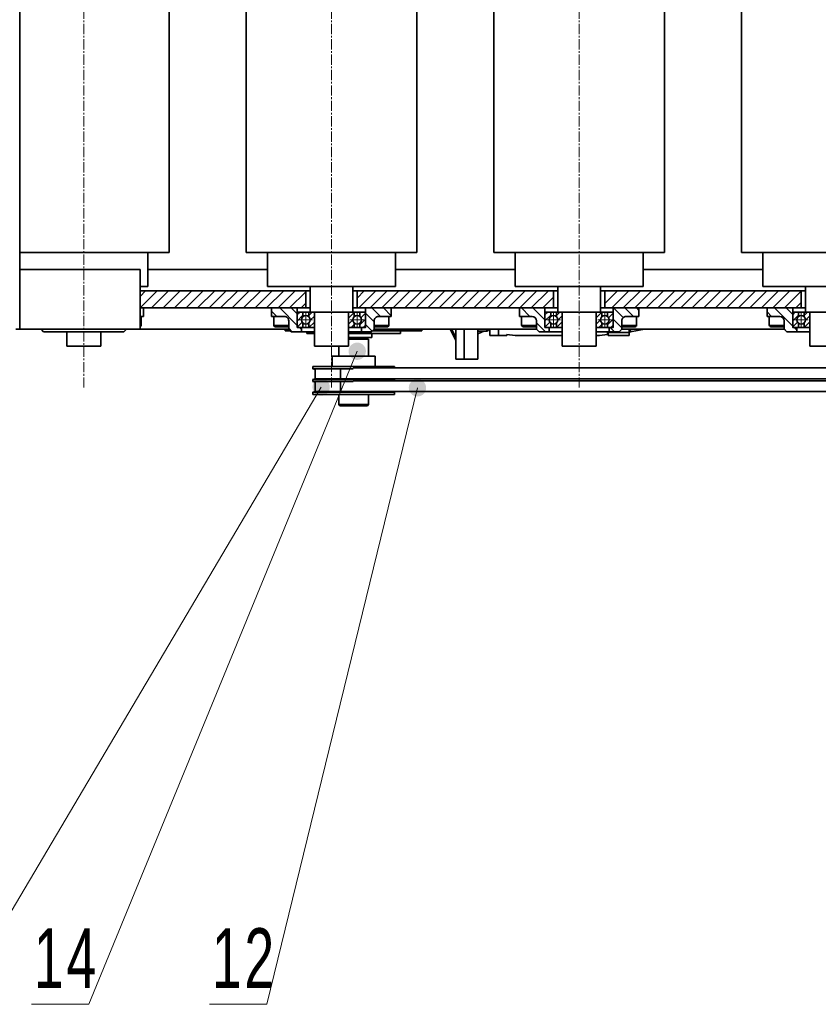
# Model space of a CAD drawing. Header units: millimetres. Extents: x 2945 to 26725, y -1089 to 16127.
# Tile 33 of 150: x 9900 to 10835, y 4376 to 5529. Entities that reach past the tile are written whole.
import ezdxf

# ---------------------------------------------------------------- set-up
doc = ezdxf.new("R2010")
doc.units = ezdxf.units.MM
doc.linetypes.add('点画线', pattern=[18, 12, -2, 2, -2])
for name, color, linetype, lineweight in [('中心线层', 1, '点画线', 18), ('几何体', 7, 'Continuous', 35), ('剖面线', 4, 'Continuous', 18), ('剖面线层', 4, 'Continuous', 18), ('注释', 2, 'Continuous', 18)]:
    doc.layers.add(name, color=color, linetype=linetype, lineweight=lineweight)
doc.styles.add('SLDTEXTSTYLE1', font='txt', dxfattribs={"width": 0.667})
pattern_1 = [(45, (0, 0), (-6.735192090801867, 6.735192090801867), [])]
pattern_2 = [(135, (0, 0), (-6.735192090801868, -6.735192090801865), [])]
pattern_3 = [(45, (0, 0), (-3.535533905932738, 3.535533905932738), [])]

# ---------------------------------------------------------------- blocks, each defined once
blk = doc.blocks.new('SW_NOTE_0_37')
at = {"layer": '注释', "color": 0}
for p, q in [((-67.07855251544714, 1.665334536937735e-12), (0, 1.665334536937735e-12)), ((0, 1.665334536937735e-12), (-67.07855251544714, 1.665334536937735e-12)), ((-67.07855251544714, 1.665334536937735e-12), (0, 1.665334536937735e-12)), ((0, 1.665334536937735e-12), (-67.07855251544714, 1.665334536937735e-12)), ((-67.07855251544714, 1.665334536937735e-12), (0, 1.665334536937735e-12)), ((0, 1.665334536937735e-12), (-67.07855251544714, 1.665334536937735e-12))]:
    blk.add_line(p, q, dxfattribs=at)
at = {"layer": '注释', "color": 0, "insert": (-64.2614985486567, 89.08734190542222), "char_height": 70, "width": 113.6288088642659, "attachment_point": 1, "style": 'SLDTEXTSTYLE1'}
blk.add_mtext('\\T1.1;14', dxfattribs=at)
blk = doc.blocks.new('SW_NOTE_0_39')
at = {"layer": '注释', "color": 0}
for p, q in [((-67.07855251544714, 1.665334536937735e-12), (0, 1.665334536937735e-12)), ((0, 1.665334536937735e-12), (-67.07855251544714, 1.665334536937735e-12)), ((-67.07855251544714, 1.665334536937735e-12), (0, 1.665334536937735e-12)), ((0, 1.665334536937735e-12), (-67.07855251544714, 1.665334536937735e-12)), ((-67.07855251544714, 1.665334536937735e-12), (0, 1.665334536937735e-12)), ((0, 1.665334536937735e-12), (-67.07855251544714, 1.665334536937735e-12))]:
    blk.add_line(p, q, dxfattribs=at)
at = {"layer": '注释', "color": 0, "insert": (-64.26149854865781, 89.08734190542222), "char_height": 70, "width": 110.9455351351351, "attachment_point": 1, "style": 'SLDTEXTSTYLE1'}
blk.add_mtext('\\T1.1;12', dxfattribs=at)
blk = doc.blocks.new('*X124')
at = {"layer": '注释', "linetype": 'Continuous'}
h = blk.add_hatch(color=0, dxfattribs=at)
edge = h.paths.add_edge_path(flags=0)
edge.add_arc((314.2546229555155, 764.7162569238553), 10.16000000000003, 0, 360)
at = {"layer": '注释', "color": 0, "linetype": 'Continuous'}
blk.add_line((314.2546229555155, 764.7162569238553), (0, -1.818989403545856e-12), dxfattribs=at)
blk = doc.blocks.new('*X125')
at = {"layer": '注释', "linetype": 'Continuous'}
h = blk.add_hatch(color=0, dxfattribs=at)
edge = h.paths.add_edge_path(flags=0)
edge.add_arc((427.3035938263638, 722.825616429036), 10.16000000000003, 0, 360)
at = {"layer": '注释', "color": 0, "linetype": 'Continuous'}
blk.add_line((427.3035938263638, 722.825616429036), (0, 0), dxfattribs=at)
blk = doc.blocks.new('*X126')
at = {"layer": '注释', "linetype": 'Continuous'}
h = blk.add_hatch(color=0, dxfattribs=at)
edge = h.paths.add_edge_path(flags=0)
edge.add_arc((176.4718374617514, 721.9029849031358), 10.16, 0, 360)
at = {"layer": '注释', "color": 0, "linetype": 'Continuous'}
blk.add_line((176.4718374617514, 721.9029849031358), (0, 0), dxfattribs=at)

msp = doc.modelspace()

# ---------------------------------------------------------------- hatches: boundary and pattern name
at = {"layer": '剖面线'}
h = msp.add_hatch(dxfattribs=at)
h.set_pattern_fill('ANSI31', color=256, style=0, pattern_type=0)
h.set_pattern_definition(pattern_1)
h.paths.add_polyline_path([(10041.25844869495, 5191.851522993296), (10235.254401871, 5191.851522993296), (10235.254401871, 5211.851522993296), (10041.25844869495, 5211.851522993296)], flags=0)
h = msp.add_hatch(dxfattribs=at)
h.set_pattern_fill('ANSI31', color=256, style=0, pattern_type=0)
h.set_pattern_definition(pattern_1)
h.paths.add_polyline_path([(10295.254401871, 5191.851522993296), (10525.254401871, 5191.851522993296), (10525.254401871, 5211.851522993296), (10295.254401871, 5211.851522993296)], flags=0)
h = msp.add_hatch(dxfattribs=at)
h.set_pattern_fill('ANSI31', color=256, style=0, pattern_type=0)
h.set_pattern_definition(pattern_1)
h.paths.add_polyline_path([(10585.254401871, 5191.851522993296), (10815.254401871, 5191.851522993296), (10815.254401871, 5211.851522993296), (10585.254401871, 5211.851522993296)], flags=0)
h = msp.add_hatch(dxfattribs=at)
h.set_pattern_fill('ANSI31', color=256, style=0, pattern_type=0)
h.set_pattern_definition(pattern_2)
edge = h.paths.add_edge_path(flags=0)
edge.add_line((10195.25440187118, 5181.851522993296), (10195.25440187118, 5191.851522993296))
edge.add_line((10195.25440187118, 5191.851522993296), (10225.25440187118, 5191.851522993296))
edge.add_line((10225.25440187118, 5191.851522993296), (10225.25440187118, 5168.851522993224))
edge.add_line((10225.25440187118, 5168.851522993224), (10230.25440187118, 5168.851522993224))
edge.add_line((10230.25440187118, 5168.851522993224), (10230.25440187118, 5163.851522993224))
edge.add_line((10230.25440187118, 5163.851522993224), (10218.25440187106, 5163.851522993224))
edge.add_line((10218.25440187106, 5163.851522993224), (10215.25440187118, 5166.851522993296))
edge.add_line((10215.25440187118, 5166.851522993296), (10215.25440187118, 5176.851522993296))
edge.add_arc((10210.25440187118, 5176.851522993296), 5, 0, 90)
edge.add_line((10210.25440187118, 5181.851522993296), (10195.25440187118, 5181.851522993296))
h = msp.add_hatch(dxfattribs=at)
h.set_pattern_fill('ANSI31', color=256, style=0, pattern_type=0)
h.set_pattern_definition(pattern_2)
edge = h.paths.add_edge_path(flags=0)
edge.add_line((10335.25440187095, 5181.851522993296), (10335.25440187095, 5191.851522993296))
edge.add_line((10335.25440187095, 5191.851522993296), (10305.25440187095, 5191.851522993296))
edge.add_line((10305.25440187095, 5191.851522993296), (10305.25440187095, 5168.851522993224))
edge.add_line((10305.25440187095, 5168.851522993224), (10300.25440187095, 5168.851522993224))
edge.add_line((10300.25440187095, 5168.851522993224), (10300.25440187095, 5163.851522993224))
edge.add_line((10300.25440187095, 5163.851522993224), (10312.25440187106, 5163.851522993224))
edge.add_line((10312.25440187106, 5163.851522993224), (10315.25440187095, 5166.851522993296))
edge.add_line((10315.25440187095, 5166.851522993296), (10315.25440187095, 5176.851522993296))
edge.add_arc((10320.25440187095, 5176.851522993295), 5.000000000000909, 90, 179.9999999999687)
edge.add_line((10320.25440187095, 5181.851522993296), (10335.25440187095, 5181.851522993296))
h = msp.add_hatch(dxfattribs=at)
h.set_pattern_fill('ANSI31', color=256, style=0, pattern_type=0)
h.set_pattern_definition(pattern_2)
edge = h.paths.add_edge_path(flags=0)
edge.add_line((10485.25440187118, 5181.851522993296), (10485.25440187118, 5191.851522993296))
edge.add_line((10485.25440187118, 5191.851522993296), (10515.25440187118, 5191.851522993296))
edge.add_line((10515.25440187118, 5191.851522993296), (10515.25440187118, 5168.851522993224))
edge.add_line((10515.25440187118, 5168.851522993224), (10520.25440187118, 5168.851522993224))
edge.add_line((10520.25440187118, 5168.851522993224), (10520.25440187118, 5163.851522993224))
edge.add_line((10520.25440187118, 5163.851522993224), (10508.25440187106, 5163.851522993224))
edge.add_line((10508.25440187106, 5163.851522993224), (10505.25440187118, 5166.851522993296))
edge.add_line((10505.25440187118, 5166.851522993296), (10505.25440187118, 5176.851522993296))
edge.add_arc((10500.25440187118, 5176.851522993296), 5, 0, 90)
edge.add_line((10500.25440187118, 5181.851522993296), (10485.25440187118, 5181.851522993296))
h = msp.add_hatch(dxfattribs=at)
h.set_pattern_fill('ANSI31', color=256, style=0, pattern_type=0)
h.set_pattern_definition(pattern_2)
edge = h.paths.add_edge_path(flags=0)
edge.add_line((10625.25440187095, 5181.851522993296), (10625.25440187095, 5191.851522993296))
edge.add_line((10625.25440187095, 5191.851522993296), (10595.25440187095, 5191.851522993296))
edge.add_line((10595.25440187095, 5191.851522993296), (10595.25440187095, 5168.851522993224))
edge.add_line((10595.25440187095, 5168.851522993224), (10590.25440187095, 5168.851522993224))
edge.add_line((10590.25440187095, 5168.851522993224), (10590.25440187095, 5163.851522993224))
edge.add_line((10590.25440187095, 5163.851522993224), (10602.25440187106, 5163.851522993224))
edge.add_line((10602.25440187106, 5163.851522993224), (10605.25440187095, 5166.851522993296))
edge.add_line((10605.25440187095, 5166.851522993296), (10605.25440187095, 5176.851522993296))
edge.add_arc((10610.25440187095, 5176.851522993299), 4.999999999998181, 90.00000000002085, 180.0000000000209)
edge.add_line((10610.25440187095, 5181.851522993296), (10625.25440187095, 5181.851522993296))
h = msp.add_hatch(dxfattribs=at)
h.set_pattern_fill('ANSI31', color=256, style=0, pattern_type=0)
h.set_pattern_definition(pattern_2)
edge = h.paths.add_edge_path(flags=0)
edge.add_line((10775.25440187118, 5181.851522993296), (10775.25440187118, 5191.851522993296))
edge.add_line((10775.25440187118, 5191.851522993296), (10805.25440187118, 5191.851522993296))
edge.add_line((10805.25440187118, 5191.851522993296), (10805.25440187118, 5168.851522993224))
edge.add_line((10805.25440187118, 5168.851522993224), (10810.25440187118, 5168.851522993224))
edge.add_line((10810.25440187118, 5168.851522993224), (10810.25440187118, 5163.851522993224))
edge.add_line((10810.25440187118, 5163.851522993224), (10798.25440187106, 5163.851522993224))
edge.add_line((10798.25440187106, 5163.851522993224), (10795.25440187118, 5166.851522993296))
edge.add_line((10795.25440187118, 5166.851522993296), (10795.25440187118, 5176.851522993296))
edge.add_arc((10790.25440187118, 5176.851522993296), 5, 0, 90)
edge.add_line((10790.25440187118, 5181.851522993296), (10775.25440187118, 5181.851522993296))
at = {"layer": '剖面线层'}
h = msp.add_hatch(dxfattribs=at)
h.set_pattern_fill('无图案', color=256, style=0, pattern_type=0)
h.set_pattern_definition(pattern_3)
edge = h.paths.add_edge_path(flags=0)
edge.add_line((10225.25451020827, 5169.951520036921), (10225.25451020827, 5185.751519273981))
edge.add_line((10225.25451020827, 5185.751519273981), (10225.25451020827, 5186.851522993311))
edge.add_line((10225.25451020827, 5186.851522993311), (10226.35409669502, 5186.851522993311))
edge.add_arc((10226.3532235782, 5185.752809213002), 1.098714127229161, 89.95446867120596, 180.0672677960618)
edge.add_line((10225.2545102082, 5185.751519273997), (10225.25451020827, 5186.851522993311))
edge.add_line((10225.25451020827, 5186.851522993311), (10226.35409669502, 5186.851522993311))
edge.add_line((10226.35409669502, 5186.851522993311), (10231.92069367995, 5186.851522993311))
edge.add_line((10231.92069367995, 5186.851522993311), (10231.92069367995, 5181.565080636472))
edge.add_arc((10235.25412229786, 5177.851489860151), 4.990240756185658, 131.912085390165, 180.0000000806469)
edge.add_arc((10235.25412230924, 5177.851489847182), 4.990240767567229, 179.9999999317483, 228.0879151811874)
edge.add_line((10231.92069372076, 5174.137899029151), (10231.92069367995, 5168.851516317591))
edge.add_line((10231.92069367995, 5168.851516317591), (10230.25462464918, 5168.851516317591))
edge.add_line((10230.25462464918, 5168.851516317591), (10226.35409669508, 5168.851516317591))
edge.add_arc((10226.35312211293, 5169.950128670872), 1.098612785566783, 179.9274362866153, 270.0508272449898)
h = msp.add_hatch(dxfattribs=at)
h.set_pattern_fill('无图案', color=256, style=0, pattern_type=0)
h.set_pattern_definition(pattern_3)
edge = h.paths.add_edge_path(flags=0)
edge.add_line((10245.25373445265, 5169.951520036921), (10245.25373445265, 5185.751519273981))
edge.add_line((10245.25373445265, 5185.751519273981), (10245.25373445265, 5186.851522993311))
edge.add_line((10245.25373445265, 5186.851522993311), (10244.15414796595, 5186.851522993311))
edge.add_arc((10244.15502108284, 5185.752809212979), 1.098714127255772, 359.9327322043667, 450.0455313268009)
edge.add_line((10245.25373445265, 5185.751519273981), (10245.25373445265, 5186.851522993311))
edge.add_line((10245.25373445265, 5186.851522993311), (10244.15414796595, 5186.851522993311))
edge.add_line((10244.15414796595, 5186.851522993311), (10238.58755098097, 5186.851522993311))
edge.add_line((10238.58755098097, 5186.851522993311), (10238.58755098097, 5181.565080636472))
edge.add_arc((10235.25412236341, 5177.851489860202), 4.990240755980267, 359.9999999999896, 408.0879146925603)
edge.add_arc((10235.25412237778, 5177.851489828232), 4.990240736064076, 311.9120849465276, 360.0000000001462)
edge.add_line((10238.58755098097, 5174.137899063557), (10238.58755098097, 5168.851516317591))
edge.add_line((10238.58755098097, 5168.851516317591), (10240.25362001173, 5168.851516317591))
edge.add_line((10240.25362001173, 5168.851516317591), (10244.15414796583, 5168.851516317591))
edge.add_arc((10244.15512254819, 5169.950128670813), 1.098612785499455, 269.949172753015, 360.0725637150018)
h = msp.add_hatch(dxfattribs=at)
h.set_pattern_fill('无图案', color=256, style=0, pattern_type=0)
h.set_pattern_definition(pattern_3)
edge = h.paths.add_edge_path(flags=0)
edge.add_line((10285.25467561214, 5169.951520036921), (10285.25467561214, 5185.751519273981))
edge.add_line((10285.25467561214, 5185.751519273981), (10285.25467561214, 5186.851522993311))
edge.add_line((10285.25467561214, 5186.851522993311), (10286.3542620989, 5186.851522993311))
edge.add_arc((10286.35338898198, 5185.752809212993), 1.098714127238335, 89.95446866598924, 180.067267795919)
edge.add_line((10285.25467561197, 5185.75151927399), (10285.25467561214, 5186.851522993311))
edge.add_line((10285.25467561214, 5186.851522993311), (10286.3542620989, 5186.851522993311))
edge.add_line((10286.3542620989, 5186.851522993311), (10291.92085908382, 5186.851522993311))
edge.add_line((10291.92085908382, 5186.851522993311), (10291.92085908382, 5181.565080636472))
edge.add_arc((10295.25428770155, 5177.851489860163), 4.990240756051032, 131.9120853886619, 179.9999999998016)
edge.add_arc((10295.25428771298, 5177.851489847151), 4.990240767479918, 179.9999998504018, 228.0879154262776)
edge.add_line((10291.92085914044, 5174.137899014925), (10291.92085908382, 5168.851516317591))
edge.add_line((10291.92085908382, 5168.851516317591), (10290.25479005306, 5168.851516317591))
edge.add_line((10290.25479005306, 5168.851516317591), (10286.35426209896, 5168.851516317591))
edge.add_arc((10286.35328751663, 5169.950128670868), 1.098612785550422, 179.9274362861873, 270.0508272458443)
h = msp.add_hatch(dxfattribs=at)
h.set_pattern_fill('无图案', color=256, style=0, pattern_type=0)
h.set_pattern_definition(pattern_3)
edge = h.paths.add_edge_path(flags=0)
edge.add_line((10305.25389985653, 5169.951520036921), (10305.25389985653, 5185.751519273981))
edge.add_line((10305.25389985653, 5185.751519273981), (10305.25389985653, 5186.851522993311))
edge.add_line((10305.25389985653, 5186.851522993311), (10304.15431336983, 5186.851522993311))
edge.add_arc((10304.15518648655, 5185.752809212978), 1.098714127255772, 359.9327322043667, 450.0455313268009)
edge.add_line((10305.25389985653, 5185.751519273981), (10305.25389985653, 5186.851522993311))
edge.add_line((10305.25389985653, 5186.851522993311), (10304.15431336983, 5186.851522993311))
edge.add_line((10304.15431336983, 5186.851522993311), (10298.58771638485, 5186.851522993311))
edge.add_line((10298.58771638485, 5186.851522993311), (10298.58771638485, 5181.565080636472))
edge.add_arc((10295.25428776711, 5177.851489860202), 4.990240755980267, 359.9999999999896, 408.0879146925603)
edge.add_arc((10295.25428778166, 5177.851489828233), 4.990240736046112, 311.9120849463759, 360.0000000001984)
edge.add_line((10298.58771638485, 5174.137899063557), (10298.58771638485, 5168.851516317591))
edge.add_line((10298.58771638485, 5168.851516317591), (10300.25378541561, 5168.851516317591))
edge.add_line((10300.25378541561, 5168.851516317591), (10304.15431336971, 5168.851516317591))
edge.add_arc((10304.15528795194, 5169.950128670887), 1.098612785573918, 269.9491727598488, 360.0725637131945)
h = msp.add_hatch(dxfattribs=at)
h.set_pattern_fill('无图案', color=256, style=0, pattern_type=0)
h.set_pattern_definition(pattern_3)
edge = h.paths.add_edge_path(flags=0)
edge.add_line((10515.25451020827, 5169.951520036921), (10515.25451020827, 5185.751519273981))
edge.add_line((10515.25451020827, 5185.751519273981), (10515.25451020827, 5186.851522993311))
edge.add_line((10515.25451020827, 5186.851522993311), (10516.35409669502, 5186.851522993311))
edge.add_arc((10516.3532235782, 5185.752809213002), 1.098714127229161, 89.95446867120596, 180.0672677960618)
edge.add_line((10515.2545102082, 5185.751519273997), (10515.25451020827, 5186.851522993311))
edge.add_line((10515.25451020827, 5186.851522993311), (10516.35409669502, 5186.851522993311))
edge.add_line((10516.35409669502, 5186.851522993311), (10521.92069367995, 5186.851522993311))
edge.add_line((10521.92069367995, 5186.851522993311), (10521.92069367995, 5181.565080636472))
edge.add_arc((10525.25412229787, 5177.85148986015), 4.990240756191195, 131.9120853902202, 180.0000000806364)
edge.add_arc((10525.25412230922, 5177.851489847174), 4.990240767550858, 179.9999999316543, 228.087915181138)
edge.add_line((10521.92069372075, 5174.137899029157), (10521.92069367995, 5168.851516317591))
edge.add_line((10521.92069367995, 5168.851516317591), (10520.25462464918, 5168.851516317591))
edge.add_line((10520.25462464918, 5168.851516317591), (10516.35409669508, 5168.851516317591))
edge.add_arc((10516.35312211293, 5169.950128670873), 1.098612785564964, 179.9274362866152, 270.0508272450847)
h = msp.add_hatch(dxfattribs=at)
h.set_pattern_fill('无图案', color=256, style=0, pattern_type=0)
h.set_pattern_definition(pattern_3)
edge = h.paths.add_edge_path(flags=0)
edge.add_line((10535.25373445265, 5169.951520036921), (10535.25373445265, 5185.751519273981))
edge.add_line((10535.25373445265, 5185.751519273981), (10535.25373445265, 5186.851522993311))
edge.add_line((10535.25373445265, 5186.851522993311), (10534.15414796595, 5186.851522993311))
edge.add_arc((10534.15502108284, 5185.752809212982), 1.098714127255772, 359.9327322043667, 450.0455313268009)
edge.add_line((10535.25373445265, 5185.751519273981), (10535.25373445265, 5186.851522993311))
edge.add_line((10535.25373445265, 5186.851522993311), (10534.15414796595, 5186.851522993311))
edge.add_line((10534.15414796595, 5186.851522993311), (10528.58755098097, 5186.851522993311))
edge.add_line((10528.58755098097, 5186.851522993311), (10528.58755098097, 5181.565080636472))
edge.add_arc((10525.25412236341, 5177.851489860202), 4.990240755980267, 359.9999999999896, 408.0879146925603)
edge.add_arc((10525.25412237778, 5177.85148982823), 4.990240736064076, 311.9120849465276, 360.0000000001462)
edge.add_line((10528.58755098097, 5174.137899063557), (10528.58755098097, 5168.851516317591))
edge.add_line((10528.58755098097, 5168.851516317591), (10530.25362001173, 5168.851516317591))
edge.add_line((10530.25362001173, 5168.851516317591), (10534.15414796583, 5168.851516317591))
edge.add_arc((10534.15512254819, 5169.950128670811), 1.098612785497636, 269.9491727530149, 360.0725637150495)
h = msp.add_hatch(dxfattribs=at)
h.set_pattern_fill('无图案', color=256, style=0, pattern_type=0)
h.set_pattern_definition(pattern_3)
edge = h.paths.add_edge_path(flags=0)
edge.add_line((10575.25467561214, 5169.951520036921), (10575.25467561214, 5185.751519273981))
edge.add_line((10575.25467561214, 5185.751519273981), (10575.25467561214, 5186.851522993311))
edge.add_line((10575.25467561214, 5186.851522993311), (10576.3542620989, 5186.851522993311))
edge.add_arc((10576.35338898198, 5185.752809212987), 1.0987141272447, 89.95446866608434, 180.0672677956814)
edge.add_line((10575.25467561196, 5185.751519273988), (10575.25467561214, 5186.851522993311))
edge.add_line((10575.25467561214, 5186.851522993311), (10576.3542620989, 5186.851522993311))
edge.add_line((10576.3542620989, 5186.851522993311), (10581.92085908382, 5186.851522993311))
edge.add_line((10581.92085908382, 5186.851522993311), (10581.92085908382, 5181.565080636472))
edge.add_arc((10585.25428770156, 5177.851489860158), 4.990240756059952, 131.9120853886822, 179.9999999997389)
edge.add_arc((10585.254287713, 5177.85148984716), 4.990240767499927, 179.9999998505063, 228.0879154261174)
edge.add_line((10581.92085914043, 5174.137899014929), (10581.92085908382, 5168.851516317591))
edge.add_line((10581.92085908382, 5168.851516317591), (10580.25479005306, 5168.851516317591))
edge.add_line((10580.25479005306, 5168.851516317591), (10576.35426209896, 5168.851516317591))
edge.add_arc((10576.35328751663, 5169.950128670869), 1.098612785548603, 179.9274362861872, 270.0508272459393)
h = msp.add_hatch(dxfattribs=at)
h.set_pattern_fill('无图案', color=256, style=0, pattern_type=0)
h.set_pattern_definition(pattern_3)
edge = h.paths.add_edge_path(flags=0)
edge.add_line((10595.25389985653, 5169.951520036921), (10595.25389985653, 5185.751519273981))
edge.add_line((10595.25389985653, 5185.751519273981), (10595.25389985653, 5186.851522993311))
edge.add_line((10595.25389985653, 5186.851522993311), (10594.15431336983, 5186.851522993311))
edge.add_arc((10594.15518648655, 5185.75280921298), 1.098714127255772, 359.9327322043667, 450.0455313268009)
edge.add_line((10595.25389985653, 5185.751519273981), (10595.25389985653, 5186.851522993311))
edge.add_line((10595.25389985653, 5186.851522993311), (10594.15431336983, 5186.851522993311))
edge.add_line((10594.15431336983, 5186.851522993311), (10588.58771638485, 5186.851522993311))
edge.add_line((10588.58771638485, 5186.851522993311), (10588.58771638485, 5181.565080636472))
edge.add_arc((10585.25428776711, 5177.8514898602), 4.990240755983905, 0, 48.08791469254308)
edge.add_arc((10585.25428778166, 5177.851489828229), 4.990240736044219, 311.9120849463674, 360.0000000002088)
edge.add_line((10588.58771638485, 5174.137899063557), (10588.58771638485, 5168.851516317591))
edge.add_line((10588.58771638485, 5168.851516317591), (10590.25378541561, 5168.851516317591))
edge.add_line((10590.25378541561, 5168.851516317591), (10594.15431336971, 5168.851516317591))
edge.add_arc((10594.15528795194, 5169.950128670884), 1.09861278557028, 269.9491727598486, 360.0725637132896)
h = msp.add_hatch(dxfattribs=at)
h.set_pattern_fill('无图案', color=256, style=0, pattern_type=0)
h.set_pattern_definition(pattern_3)
edge = h.paths.add_edge_path(flags=0)
edge.add_line((10805.25451020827, 5169.951520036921), (10805.25451020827, 5185.751519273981))
edge.add_line((10805.25451020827, 5185.751519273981), (10805.25451020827, 5186.851522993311))
edge.add_line((10805.25451020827, 5186.851522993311), (10806.35409669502, 5186.851522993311))
edge.add_arc((10806.3532235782, 5185.752809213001), 1.09871412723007, 89.95446867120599, 180.0672677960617)
edge.add_line((10805.25451020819, 5185.751519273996), (10805.25451020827, 5186.851522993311))
edge.add_line((10805.25451020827, 5186.851522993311), (10806.35409669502, 5186.851522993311))
edge.add_line((10806.35409669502, 5186.851522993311), (10811.92069367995, 5186.851522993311))
edge.add_line((10811.92069367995, 5186.851522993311), (10811.92069367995, 5181.565080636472))
edge.add_arc((10815.25412229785, 5177.851489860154), 4.990240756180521, 131.9120853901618, 180.0000000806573)
edge.add_arc((10815.25412230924, 5177.851489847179), 4.990240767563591, 179.9999999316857, 228.0879151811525)
edge.add_line((10811.92069372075, 5174.137899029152), (10811.92069367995, 5168.851516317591))
edge.add_line((10811.92069367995, 5168.851516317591), (10810.25462464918, 5168.851516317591))
edge.add_line((10810.25462464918, 5168.851516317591), (10806.35409669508, 5168.851516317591))
edge.add_arc((10806.35312211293, 5169.950128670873), 1.098612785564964, 179.9274362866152, 270.0508272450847)
h = msp.add_hatch(dxfattribs=at)
h.set_pattern_fill('无图案', color=256, style=0, pattern_type=0)
h.set_pattern_definition(pattern_3)
edge = h.paths.add_edge_path(flags=0)
edge.add_line((10825.25373445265, 5169.951520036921), (10825.25373445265, 5185.751519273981))
edge.add_line((10825.25373445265, 5185.751519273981), (10825.25373445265, 5186.851522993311))
edge.add_line((10825.25373445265, 5186.851522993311), (10824.15414796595, 5186.851522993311))
edge.add_arc((10824.15502108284, 5185.75280921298), 1.098714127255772, 359.9327322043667, 450.0455313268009)
edge.add_line((10825.25373445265, 5185.751519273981), (10825.25373445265, 5186.851522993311))
edge.add_line((10825.25373445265, 5186.851522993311), (10824.15414796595, 5186.851522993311))
edge.add_line((10824.15414796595, 5186.851522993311), (10818.58755098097, 5186.851522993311))
edge.add_line((10818.58755098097, 5186.851522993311), (10818.58755098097, 5181.565080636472))
edge.add_arc((10815.25412236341, 5177.851489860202), 4.990240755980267, 359.9999999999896, 408.0879146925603)
edge.add_arc((10815.25412237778, 5177.851489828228), 4.990240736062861, 311.912084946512, 360.0000000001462)
edge.add_line((10818.58755098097, 5174.137899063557), (10818.58755098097, 5168.851516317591))
edge.add_line((10818.58755098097, 5168.851516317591), (10820.25362001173, 5168.851516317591))
edge.add_line((10820.25362001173, 5168.851516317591), (10824.15414796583, 5168.851516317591))
edge.add_arc((10824.15512254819, 5169.950128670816), 1.098612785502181, 269.9491727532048, 360.0725637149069)

# ---------------------------------------------------------------- linework, layer by layer
at = {"layer": '中心线层'}
for p, q in [((9975.254401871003, 7900.461099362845), (9975.254401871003, 5098.610087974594)), ((10265.254401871, 7900.461099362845), (10265.254401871, 5098.610087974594)), ((10555.254401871, 7900.461099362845), (10555.254401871, 5098.610087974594)), ((10227.26388154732, 5177.851489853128), (10243.24436311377, 5177.851489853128)), ((10235.25412233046, 5169.861249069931), (10235.25412233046, 5185.841730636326)), ((10303.24452851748, 5177.851489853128), (10287.26404695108, 5177.851489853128)), ((10295.25428773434, 5169.861249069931), (10295.25428773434, 5185.841730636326)), ((10517.26388154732, 5177.851489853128), (10533.24436311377, 5177.851489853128)), ((10525.25412233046, 5169.861249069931), (10525.25412233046, 5185.841730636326)), ((10593.24452851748, 5177.851489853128), (10577.26404695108, 5177.851489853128)), ((10585.25428773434, 5169.861249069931), (10585.25428773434, 5185.841730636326)), ((10807.26388154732, 5177.851489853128), (10823.24436311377, 5177.851489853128)), ((10815.25412233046, 5169.861249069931), (10815.25412233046, 5185.841730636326))]:
    msp.add_line(p, q, dxfattribs=at)
at = {"layer": '几何体'}
for p, q in [((10075.254401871, 5256.851522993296), (10075.254401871, 7656.851522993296)), ((10165.254401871, 7656.851522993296), (10165.254401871, 5256.851522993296)), ((10365.254401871, 5256.851522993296), (10365.254401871, 7656.851522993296)), ((10455.254401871, 7656.851522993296), (10455.254401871, 5256.851522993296)), ((10655.254401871, 5256.851522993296), (10655.254401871, 7656.851522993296)), ((10745.254401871, 7656.851522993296), (10745.254401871, 5256.851522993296)), ((9900.254401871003, 5166.851522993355), (9900.254401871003, 6199.212298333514)), ((10075.254401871, 5256.851522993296), (9900.254401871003, 5256.851522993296)), ((10050.254401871, 5216.851522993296), (10050.254401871, 5256.851522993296)), ((10365.254401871, 5256.851522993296), (10165.254401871, 5256.851522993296)), ((10190.254401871, 5256.851522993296), (10190.254401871, 5216.851522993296)), ((10340.25440187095, 5216.851522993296), (10340.25440187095, 5256.851522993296)), ((10655.254401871, 5256.851522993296), (10455.254401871, 5256.851522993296)), ((10480.254401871, 5256.851522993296), (10480.254401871, 5216.851522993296)), ((10630.254401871, 5216.851522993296), (10630.254401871, 5256.851522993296)), ((10945.254401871, 5256.851522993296), (10745.254401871, 5256.851522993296)), ((10770.254401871, 5256.851522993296), (10770.254401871, 5216.851522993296)), ((10041.25844869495, 5236.851522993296), (9900.254401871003, 5236.851522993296)), ((10041.25844869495, 5236.851522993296), (10041.25844869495, 5166.851522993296)), ((10190.254401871, 5236.851522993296), (10050.254401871, 5236.851522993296)), ((10480.254401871, 5236.851522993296), (10340.254401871, 5236.851522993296)), ((10770.254401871, 5236.851522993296), (10630.254401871, 5236.851522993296)), ((10041.25844869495, 5216.851522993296), (10050.254401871, 5216.851522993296)), ((10041.25844869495, 5211.851522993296), (10235.254401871, 5211.851522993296)), ((10190.254401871, 5216.851522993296), (10240.92765170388, 5216.851522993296)), ((10235.254401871, 5211.851522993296), (10235.254401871, 5191.851522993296)), ((10235.254401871, 5211.851522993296), (10240.254401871, 5211.851522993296)), ((10240.254401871, 5216.851522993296), (10240.254401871, 5186.851522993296)), ((10240.92765170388, 5216.851522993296), (10340.25440187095, 5216.851522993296)), ((10290.254401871, 5186.851522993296), (10290.254401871, 5216.851522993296)), ((10290.254401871, 5211.851522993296), (10295.254401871, 5211.851522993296)), ((10295.254401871, 5191.851522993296), (10295.254401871, 5211.851522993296)), ((10295.254401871, 5211.851522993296), (10525.254401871, 5211.851522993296)), ((10480.254401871, 5216.851522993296), (10530.927651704, 5216.851522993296)), ((10525.254401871, 5211.851522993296), (10525.254401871, 5191.851522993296)), ((10525.254401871, 5211.851522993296), (10530.254401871, 5211.851522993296)), ((10530.254401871, 5216.851522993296), (10530.254401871, 5186.851522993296)), ((10530.927651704, 5216.851522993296), (10630.254401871, 5216.851522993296)), ((10580.254401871, 5186.851522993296), (10580.254401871, 5216.851522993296)), ((10580.254401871, 5211.851522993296), (10585.254401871, 5211.851522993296)), ((10585.254401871, 5191.851522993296), (10585.254401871, 5211.851522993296)), ((10585.254401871, 5211.851522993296), (10815.254401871, 5211.851522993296)), ((10770.254401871, 5216.851522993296), (10820.927651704, 5216.851522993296)), ((10815.254401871, 5211.851522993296), (10815.254401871, 5191.851522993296)), ((10815.254401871, 5211.851522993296), (10820.254401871, 5211.851522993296)), ((10820.254401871, 5216.851522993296), (10820.254401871, 5186.851522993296)), ((10820.927651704, 5216.851522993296), (10920.254401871, 5216.851522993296)), ((10041.25844869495, 5191.851522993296), (10045.254401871, 5191.851522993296)), ((10041.25844869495, 5191.851522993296), (10235.254401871, 5191.851522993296)), ((10045.254401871, 5181.851522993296), (10045.254401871, 5191.851522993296)), ((10195.254401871, 5191.851522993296), (10225.254401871, 5191.851522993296)), ((10195.254401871, 5191.851522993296), (10195.254401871, 5181.851522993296)), ((10225.254401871, 5168.851522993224), (10225.254401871, 5191.851522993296)), ((10235.254401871, 5191.851522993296), (10240.254401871, 5191.851522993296)), ((10290.254401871, 5191.851522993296), (10295.254401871, 5191.851522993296)), ((10295.254401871, 5191.851522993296), (10525.254401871, 5191.851522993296)), ((10305.254401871, 5191.851522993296), (10305.25440187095, 5168.851522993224)), ((10305.254401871, 5191.851522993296), (10335.254401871, 5191.851522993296)), ((10335.254401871, 5181.851522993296), (10335.254401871, 5191.851522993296)), ((10485.254401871, 5191.851522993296), (10515.254401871, 5191.851522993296)), ((10485.254401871, 5191.851522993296), (10485.254401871, 5181.851522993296)), ((10515.254401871, 5168.851522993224), (10515.254401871, 5191.851522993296)), ((10525.254401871, 5191.851522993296), (10530.254401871, 5191.851522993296)), ((10580.254401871, 5191.851522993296), (10585.254401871, 5191.851522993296)), ((10585.254401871, 5191.851522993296), (10815.254401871, 5191.851522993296)), ((10595.254401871, 5191.851522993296), (10595.25440187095, 5168.851522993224)), ((10595.254401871, 5191.851522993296), (10625.254401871, 5191.851522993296)), ((10625.254401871, 5181.851522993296), (10625.254401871, 5191.851522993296)), ((10775.254401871, 5191.851522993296), (10805.254401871, 5191.851522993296)), ((10775.254401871, 5191.851522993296), (10775.254401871, 5181.851522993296)), ((10805.254401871, 5168.851522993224), (10805.254401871, 5191.851522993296)), ((10815.254401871, 5191.851522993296), (10820.254401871, 5191.851522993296)), ((10045.254401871, 5181.851522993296), (10041.25844869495, 5181.851522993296)), ((10042.59071131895, 5171.351522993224), (10042.59071131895, 5181.851522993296)), ((10210.254401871, 5181.851522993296), (10195.254401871, 5181.851522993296)), ((10197.91809242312, 5181.851522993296), (10197.91809242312, 5171.351522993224)), ((10225.25440187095, 5169.951522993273), (10225.25440187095, 5185.751522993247)), ((10226.35440187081, 5186.851522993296), (10231.92106853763, 5186.851522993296)), ((10231.92069367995, 5181.565080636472), (10231.92069367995, 5186.851522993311)), ((10231.92106853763, 5186.851522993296), (10238.58773520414, 5186.851522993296)), ((10238.58773520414, 5186.851522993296), (10240.254401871, 5186.851522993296)), ((10238.58783082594, 5186.851522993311), (10238.58783082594, 5181.564829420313)), ((10290.254401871, 5186.851522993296), (10240.254401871, 5186.851522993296)), ((10245.25440187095, 5186.851522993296), (10245.25440187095, 5146.851522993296)), ((10245.25440187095, 5185.751522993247), (10245.25440187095, 5169.951522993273)), ((10285.254401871, 5146.851522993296), (10285.254401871, 5186.851522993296)), ((10285.25440187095, 5169.951522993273), (10285.25440187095, 5185.751522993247)), ((10290.254401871, 5186.851522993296), (10291.92106853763, 5186.851522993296)), ((10291.92057923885, 5186.851522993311), (10291.92057923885, 5181.564829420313)), ((10291.92106853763, 5186.851522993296), (10298.58773520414, 5186.851522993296)), ((10298.58771638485, 5181.565080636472), (10298.58771638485, 5186.851522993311)), ((10298.58773520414, 5186.851522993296), (10304.15440187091, 5186.851522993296)), ((10305.25440187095, 5185.751522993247), (10305.25440187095, 5169.951522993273)), ((10335.254401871, 5181.851522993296), (10320.25440187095, 5181.851522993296)), ((10332.59071131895, 5171.351522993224), (10332.59071131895, 5181.851522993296)), ((10500.254401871, 5181.851522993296), (10485.254401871, 5181.851522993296)), ((10487.91809242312, 5181.851522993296), (10487.91809242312, 5171.351522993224)), ((10515.25440187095, 5169.951522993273), (10515.25440187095, 5185.751522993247)), ((10516.35440187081, 5186.851522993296), (10521.92106853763, 5186.851522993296)), ((10521.92069367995, 5181.565080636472), (10521.92069367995, 5186.851522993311)), ((10521.92106853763, 5186.851522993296), (10528.58773520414, 5186.851522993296)), ((10528.58773520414, 5186.851522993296), (10530.254401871, 5186.851522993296)), ((10528.58783082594, 5186.851522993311), (10528.58783082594, 5181.564829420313)), ((10580.254401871, 5186.851522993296), (10530.254401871, 5186.851522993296)), ((10535.254401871, 5186.851522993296), (10535.254401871, 5146.851522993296)), ((10535.25440187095, 5185.751522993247), (10535.25440187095, 5169.951522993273)), ((10575.254401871, 5146.851522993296), (10575.254401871, 5186.851522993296)), ((10575.25440187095, 5169.951522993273), (10575.25440187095, 5185.751522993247)), ((10580.254401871, 5186.851522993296), (10581.92106853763, 5186.851522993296)), ((10581.92057923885, 5186.851522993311), (10581.92057923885, 5181.564829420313)), ((10581.92106853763, 5186.851522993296), (10588.58773520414, 5186.851522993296)), ((10588.58771638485, 5181.565080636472), (10588.58771638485, 5186.851522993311)), ((10588.58773520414, 5186.851522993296), (10594.15440187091, 5186.851522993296)), ((10595.25440187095, 5185.751522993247), (10595.25440187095, 5169.951522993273)), ((10625.254401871, 5181.851522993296), (10610.25440187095, 5181.851522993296)), ((10622.59071131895, 5171.351522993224), (10622.59071131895, 5181.851522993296)), ((10790.254401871, 5181.851522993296), (10775.254401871, 5181.851522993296)), ((10777.91809242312, 5181.851522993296), (10777.91809242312, 5171.351522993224)), ((10805.25440187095, 5169.951522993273), (10805.25440187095, 5185.751522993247)), ((10806.35440187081, 5186.851522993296), (10811.92106853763, 5186.851522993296)), ((10811.92069367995, 5181.565080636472), (10811.92069367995, 5186.851522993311)), ((10811.92106853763, 5186.851522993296), (10818.58773520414, 5186.851522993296)), ((10818.58773520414, 5186.851522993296), (10820.254401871, 5186.851522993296)), ((10818.58783082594, 5186.851522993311), (10818.58783082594, 5181.564829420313)), ((10870.254401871, 5186.851522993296), (10820.254401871, 5186.851522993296)), ((10825.25440187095, 5186.851522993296), (10825.25440187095, 5146.851522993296)), ((10825.25440187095, 5185.751522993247), (10825.25440187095, 5169.951522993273)), ((9900.254401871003, 5166.851522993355), (9895.754401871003, 5166.851522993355)), ((10041.25844869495, 5166.851522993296), (9900.254401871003, 5166.851522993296)), ((9925.254401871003, 5166.851522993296), (9928.254401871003, 5163.851522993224)), ((10022.25440187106, 5163.851522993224), (10025.254401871, 5166.851522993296)), ((10041.25844869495, 5171.351522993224), (10042.59071131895, 5171.351522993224)), ((10215.25440187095, 5166.851522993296), (10041.25844869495, 5166.851522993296)), ((10197.91809242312, 5171.351522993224), (10215.25440187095, 5171.351522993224)), ((10214.41809242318, 5169.851522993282), (10199.41809242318, 5169.851522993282)), ((10211.25440187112, 5166.851522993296), (10211.25440187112, 5164.851522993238)), ((10211.46736681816, 5164.851522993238), (10211.46736681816, 5166.851522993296)), ((10212.8927367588, 5166.851522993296), (10212.8927367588, 5164.851522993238)), ((10215.254401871, 5166.851522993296), (10215.254401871, 5176.851522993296)), ((10215.254401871, 5166.851522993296), (10218.254401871, 5163.851522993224)), ((10225.254401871, 5168.851522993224), (10230.254401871, 5168.851522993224)), ((10231.92106853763, 5168.851522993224), (10226.35440187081, 5168.851522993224)), ((10230.254401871, 5163.851522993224), (10230.254401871, 5168.851522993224)), ((10231.92069367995, 5168.851516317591), (10231.92069367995, 5174.181159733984)), ((10231.92106853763, 5168.851522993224), (10238.58773520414, 5168.851522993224)), ((10244.15440187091, 5168.851522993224), (10238.58773520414, 5168.851522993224)), ((10238.58783082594, 5174.138150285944), (10238.58783082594, 5168.851516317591)), ((10245.25440187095, 5168.851522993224), (10244.15440187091, 5168.851522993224)), ((10286.35440187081, 5168.851522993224), (10285.254401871, 5168.851522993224)), ((10291.92106853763, 5168.851522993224), (10286.35440187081, 5168.851522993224)), ((10291.92057923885, 5174.138150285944), (10291.92057923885, 5168.851516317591)), ((10291.92106853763, 5168.851522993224), (10298.58773520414, 5168.851522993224)), ((10298.58771638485, 5168.851516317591), (10298.58771638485, 5174.181159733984)), ((10304.15440187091, 5168.851522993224), (10298.58773520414, 5168.851522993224)), ((10300.254401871, 5168.851522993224), (10300.254401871, 5163.851522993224)), ((10300.254401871, 5168.851522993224), (10305.25440187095, 5168.851522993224)), ((10312.25440187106, 5163.851522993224), (10315.25440187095, 5166.851522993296)), ((10315.254401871, 5176.851522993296), (10315.25440187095, 5166.851522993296)), ((10315.254401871, 5171.351522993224), (10331.01286964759, 5171.351522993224)), ((10505.25440187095, 5166.851522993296), (10315.254401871, 5166.851522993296)), ((10329.77584325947, 5169.851522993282), (10316.09071131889, 5169.851522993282)), ((10331.09071131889, 5169.851522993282), (10329.77584325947, 5169.851522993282)), ((10331.01286964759, 5171.351522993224), (10332.59071131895, 5171.351522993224)), ((10341.49715944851, 5164.851522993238), (10341.49715944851, 5166.851522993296)), ((10343.54748950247, 5166.851522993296), (10343.54748950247, 5164.851522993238)), ((10351.79722131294, 5164.851522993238), (10351.79722131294, 5166.851522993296)), ((10352.18636492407, 5164.851522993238), (10352.18636492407, 5166.851522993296)), ((10369.61606698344, 5164.851522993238), (10369.61606698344, 5166.851522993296)), ((10371.0414369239, 5166.851522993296), (10371.0414369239, 5164.851522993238)), ((10371.25440187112, 5164.851522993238), (10371.25440187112, 5166.851522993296)), ((10410.75440187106, 5153.991287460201), (10404.26244791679, 5166.851522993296)), ((10410.75440187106, 5157.291287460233), (10405.92831538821, 5166.851522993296)), ((10410.75440187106, 5166.851522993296), (10410.75440187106, 5131.851522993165)), ((10420.75440187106, 5166.851522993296), (10420.75440187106, 5131.851522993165)), ((10420.75440187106, 5166.851522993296), (10420.75440187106, 5131.851522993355)), ((10436.75440187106, 5166.851522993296), (10436.75440187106, 5131.851522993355)), ((10447.25440187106, 5164.515213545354), (10447.25440187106, 5166.851522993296)), ((10448.75440187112, 5166.851522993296), (10448.75440187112, 5166.015213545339)), ((10450.754401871, 5166.851522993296), (10450.754401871, 5159.351522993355)), ((10460.754401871, 5166.851522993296), (10460.754401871, 5159.351522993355)), ((10460.754401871, 5166.851522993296), (10460.754401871, 5159.351522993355)), ((10487.91809242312, 5171.351522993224), (10505.25440187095, 5171.351522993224)), ((10504.41809242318, 5169.851522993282), (10489.41809242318, 5169.851522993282)), ((10505.254401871, 5166.851522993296), (10505.254401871, 5176.851522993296)), ((10505.254401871, 5166.851522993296), (10508.254401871, 5163.851522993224)), ((10515.254401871, 5168.851522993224), (10520.254401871, 5168.851522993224)), ((10521.92106853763, 5168.851522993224), (10516.35440187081, 5168.851522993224)), ((10520.254401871, 5163.851522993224), (10520.254401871, 5168.851522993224)), ((10521.92069367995, 5168.851516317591), (10521.92069367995, 5174.181159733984)), ((10521.92106853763, 5168.851522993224), (10528.58773520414, 5168.851522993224)), ((10534.15440187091, 5168.851522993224), (10528.58773520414, 5168.851522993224)), ((10528.58783082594, 5174.138150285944), (10528.58783082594, 5168.851516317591)), ((10535.254401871, 5168.851522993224), (10534.15440187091, 5168.851522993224)), ((10576.35440187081, 5168.851522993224), (10575.254401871, 5168.851522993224)), ((10581.92106853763, 5168.851522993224), (10576.35440187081, 5168.851522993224)), ((10581.92057923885, 5174.138150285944), (10581.92057923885, 5168.851516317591)), ((10581.92106853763, 5168.851522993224), (10588.58773520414, 5168.851522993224)), ((10588.58771638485, 5168.851516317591), (10588.58771638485, 5174.181159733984)), ((10594.15440187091, 5168.851522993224), (10588.58773520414, 5168.851522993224)), ((10590.254401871, 5168.851522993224), (10590.254401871, 5163.851522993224)), ((10590.254401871, 5168.851522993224), (10595.25440187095, 5168.851522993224)), ((10602.25440187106, 5163.851522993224), (10605.25440187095, 5166.851522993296)), ((10605.254401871, 5176.851522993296), (10605.25440187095, 5166.851522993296)), ((10605.254401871, 5171.351522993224), (10621.01286964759, 5171.351522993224)), ((10795.25440187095, 5166.851522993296), (10605.25440187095, 5166.851522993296)), ((10619.77584325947, 5169.851522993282), (10606.09071131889, 5169.851522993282)), ((10613.74928799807, 5162.961431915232), (10613.74928799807, 5166.851522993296)), ((10615.40199164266, 5163.99293923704), (10631.61382572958, 5166.851522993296)), ((10615.40199164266, 5166.851522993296), (10615.40199164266, 5163.99293923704)), ((10621.09071131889, 5169.851522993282), (10619.77584325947, 5169.851522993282)), ((10621.01286964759, 5171.351522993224), (10622.59071131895, 5171.351522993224)), ((10777.91809242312, 5171.351522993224), (10795.25440187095, 5171.351522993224)), ((10794.41809242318, 5169.851522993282), (10779.41809242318, 5169.851522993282)), ((10795.25440187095, 5166.851522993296), (10795.25440187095, 5176.851522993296)), ((10795.25440187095, 5166.851522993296), (10798.254401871, 5163.851522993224)), ((10805.254401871, 5168.851522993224), (10810.254401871, 5168.851522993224)), ((10811.92106853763, 5168.851522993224), (10806.35440187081, 5168.851522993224)), ((10810.254401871, 5163.851522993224), (10810.254401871, 5168.851522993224)), ((10811.92069367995, 5168.851516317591), (10811.92069367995, 5174.181159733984)), ((10811.92106853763, 5168.851522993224), (10818.58773520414, 5168.851522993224)), ((10824.15440187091, 5168.851522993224), (10818.58773520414, 5168.851522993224)), ((10818.58783082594, 5174.138150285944), (10818.58783082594, 5168.851516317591)), ((10825.25440187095, 5168.851522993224), (10824.15440187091, 5168.851522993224)), ((10022.25440187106, 5163.851522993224), (9928.254401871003, 5163.851522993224)), ((9955.254401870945, 5163.851522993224), (9955.254401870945, 5146.851522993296)), ((9995.254401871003, 5146.851522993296), (9995.254401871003, 5163.851522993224)), ((10211.46736681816, 5164.851522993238), (10211.25440187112, 5164.851522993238)), ((10212.8927367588, 5164.851522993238), (10211.46736681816, 5164.851522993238)), ((10217.25440187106, 5164.851522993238), (10212.8927367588, 5164.851522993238)), ((10218.254401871, 5163.851522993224), (10230.254401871, 5163.851522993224)), ((10230.254401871, 5163.851522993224), (10245.25440187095, 5163.851522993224)), ((10236.25440187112, 5163.851522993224), (10236.25440187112, 5161.851522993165)), ((10245.25440187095, 5161.851522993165), (10236.25440187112, 5161.851522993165)), ((10285.254401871, 5163.851522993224), (10300.254401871, 5163.851522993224)), ((10346.25440187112, 5161.851522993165), (10285.254401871, 5161.851522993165)), ((10312.70440187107, 5157.351522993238), (10285.254401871, 5157.351522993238)), ((10308.75440187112, 5155.101522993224), (10285.254401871, 5155.101522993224)), ((10300.254401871, 5163.851522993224), (10312.25440187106, 5163.851522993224)), ((10307.62940187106, 5155.101522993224), (10307.62940187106, 5157.351522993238)), ((10308.75440187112, 5135.351522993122), (10308.75440187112, 5155.101522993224)), ((10312.70440187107, 5157.351522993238), (10312.70440187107, 5161.851522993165)), ((10341.49715944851, 5164.851522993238), (10313.254401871, 5164.851522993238)), ((10343.54748950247, 5164.851522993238), (10341.49715944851, 5164.851522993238)), ((10351.79722131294, 5164.851522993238), (10343.54748950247, 5164.851522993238)), ((10346.25440187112, 5161.851522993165), (10346.25440187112, 5164.851522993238)), ((10352.18636492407, 5164.851522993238), (10351.79722131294, 5164.851522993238)), ((10369.61606698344, 5164.851522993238), (10352.18636492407, 5164.851522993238)), ((10371.0414369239, 5164.851522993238), (10369.61606698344, 5164.851522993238)), ((10371.25440187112, 5164.851522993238), (10371.0414369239, 5164.851522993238)), ((10436.75440187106, 5164.515213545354), (10447.25440187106, 5164.515213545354)), ((10443.50696493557, 5164.515213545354), (10436.75440187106, 5161.508778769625)), ((10450.754401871, 5159.351522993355), (10460.754401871, 5159.351522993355)), ((10470.754401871, 5159.351522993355), (10460.754401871, 5159.351522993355)), ((10470.754401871, 5160.686660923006), (10480.254401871, 5159.351522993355)), ((10470.754401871, 5159.351522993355), (10470.754401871, 5160.686660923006)), ((10535.254401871, 5159.351522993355), (10480.254401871, 5159.351522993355)), ((10508.254401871, 5163.851522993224), (10520.254401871, 5163.851522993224)), ((10520.254401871, 5163.851522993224), (10535.254401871, 5163.851522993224)), ((10575.254401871, 5163.851522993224), (10590.254401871, 5163.851522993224)), ((10579.07921208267, 5159.351522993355), (10575.254401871, 5159.351522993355)), ((10579.07921208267, 5159.351522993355), (10588.57921208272, 5160.686660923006)), ((10588.57921208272, 5160.686660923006), (10588.57921208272, 5163.851522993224)), ((10589.07921208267, 5162.961431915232), (10589.07921208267, 5163.851522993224)), ((10589.07921208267, 5162.961431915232), (10613.74928799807, 5162.961431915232)), ((10589.07921208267, 5159.351522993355), (10589.07921208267, 5162.961431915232)), ((10613.74928799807, 5159.351522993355), (10589.07921208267, 5159.351522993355)), ((10590.254401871, 5163.851522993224), (10602.25440187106, 5163.851522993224)), ((10613.74928799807, 5162.961431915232), (10613.74928799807, 5159.351522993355)), ((10798.254401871, 5163.851522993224), (10810.254401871, 5163.851522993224)), ((10810.254401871, 5163.851522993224), (10825.25440187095, 5163.851522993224)), ((9995.254401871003, 5146.851522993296), (9955.254401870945, 5146.851522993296)), ((10285.254401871, 5146.851522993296), (10245.25440187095, 5146.851522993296)), ((10273.75440187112, 5146.851522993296), (10273.75440187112, 5135.351522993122)), ((10575.254401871, 5146.851522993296), (10535.254401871, 5146.851522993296)), ((10865.254401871, 5146.851522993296), (10825.25440187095, 5146.851522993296)), ((10266.25440187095, 5135.351522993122), (10266.25440187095, 5123.351522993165)), ((10316.25440187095, 5135.351522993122), (10266.25440187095, 5135.351522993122)), ((10316.25440187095, 5123.351522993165), (10316.25440187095, 5135.351522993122)), ((10410.75440187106, 5131.851522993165), (10420.75440187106, 5131.851522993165)), ((10420.75440187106, 5131.851522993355), (10436.75440187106, 5131.851522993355)), ((10243.50440187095, 5123.351522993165), (10243.50440187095, 5120.692282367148)), ((10339.00440187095, 5123.351522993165), (10243.50440187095, 5123.351522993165)), ((10243.50440187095, 5120.692282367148), (10246.25440187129, 5119.851522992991)), ((10290.7236306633, 5120.692282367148), (10243.50440187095, 5120.692282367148)), ((10246.25440187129, 5119.851522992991), (10246.25440187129, 5108.851522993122)), ((10275.73303691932, 5108.851522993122), (10275.73303691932, 5119.851522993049)), ((11162.23141529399, 5121.5315229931), (10290.7236306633, 5121.5315229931)), ((10339.00440187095, 5121.5315229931), (10339.00440187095, 5123.351522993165)), ((10246.25440187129, 5108.85152299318), (10243.50440187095, 5108.010763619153)), ((10243.50440187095, 5108.010763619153), (10243.50440187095, 5105.692282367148)), ((10339.00440187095, 5108.010763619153), (10243.50440187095, 5108.010763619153)), ((10275.73303691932, 5108.851522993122), (10246.25440187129, 5108.851522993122)), ((11162.23141529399, 5108.851522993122), (10275.73303691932, 5108.851522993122)), ((10339.00440187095, 5108.010763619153), (10336.25440187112, 5108.851522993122)), ((10339.00440187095, 5106.531522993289), (10339.00440187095, 5108.010763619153)), ((10243.50440187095, 5105.692282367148), (10246.25440187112, 5104.851522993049)), ((10290.72363066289, 5105.692282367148), (10243.50440187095, 5105.692282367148)), ((10246.25440187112, 5104.851522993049), (10246.25440187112, 5093.851522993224)), ((10275.73303691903, 5093.851522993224), (10275.73303691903, 5104.851522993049)), ((11162.23141529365, 5106.531522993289), (10290.72363066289, 5106.531522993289)), ((10246.25440187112, 5093.851522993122), (10243.50440187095, 5093.010763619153)), ((10243.50440187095, 5093.010763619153), (10243.50440187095, 5090.351522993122)), ((10339.00440187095, 5093.010763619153), (10243.50440187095, 5093.010763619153)), ((10339.00440187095, 5090.351522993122), (10243.50440187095, 5090.351522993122)), ((10275.73303691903, 5093.851522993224), (10246.25440187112, 5093.851522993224)), ((10273.75440187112, 5090.351522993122), (10273.75440187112, 5078.551522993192)), ((11162.23141529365, 5093.851522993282), (10275.73303691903, 5093.851522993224)), ((10308.75440187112, 5078.551522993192), (10308.75440187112, 5090.351522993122)), ((10339.00440187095, 5093.010763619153), (10336.25440187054, 5093.851522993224)), ((10339.00440187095, 5090.351522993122), (10339.00440187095, 5093.010763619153)), ((10273.75440187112, 5078.551522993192), (10274.95440187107, 5077.351522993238)), ((10273.75440187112, 5078.551522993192), (10308.75440187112, 5078.551522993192)), ((10307.55440187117, 5077.351522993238), (10274.95440187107, 5077.351522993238)), ((10307.55440187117, 5077.351522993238), (10308.75440187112, 5078.551522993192))]:
    msp.add_line(p, q, dxfattribs=at)
for centre in [(10235.25412233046, 5177.851489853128), (10295.25428773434, 5177.851489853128), (10525.25412233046, 5177.851489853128), (10585.25428773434, 5177.851489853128), (10815.25412233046, 5177.851489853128)]:
    msp.add_circle(centre, 4.9902407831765, dxfattribs=at)
for centre, radius, start, end in [((10210.254401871, 5176.851522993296), 5, 359.9999999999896, 90), ((10226.35440187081, 5185.751522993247), 1.100000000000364, 90, 180.0000000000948), ((10244.15440187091, 5185.751522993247), 1.100000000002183, 4.737291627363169e-11, 89.99999999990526), ((10286.35420241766, 5185.75118225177), 1.100340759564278, 89.98961428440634, 179.9824509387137), ((10286.35440187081, 5185.751522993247), 1.100000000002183, 90, 180), ((10304.15440187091, 5185.751522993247), 1.099999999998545, 0, 90), ((10320.254401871, 5176.851522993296), 5, 90.0000000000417, 180.0000000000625), ((10500.254401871, 5176.851522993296), 5, 0, 90), ((10516.35440187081, 5185.751522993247), 1.099999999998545, 90, 180), ((10534.15440187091, 5185.751522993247), 1.100000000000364, 0, 90), ((10576.35440187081, 5185.751522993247), 1.100000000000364, 90, 180.0000000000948), ((10594.15440187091, 5185.751522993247), 1.100000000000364, 0, 90), ((10610.254401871, 5176.851522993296), 5, 90, 180.0000000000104), ((10790.254401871, 5176.851522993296), 5, 1.042204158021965e-11, 89.99999999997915), ((10806.35440187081, 5185.751522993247), 1.100000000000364, 90, 180), ((10824.15440187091, 5185.751522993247), 1.100000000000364, 0, 90), ((10041.09071131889, 5171.351522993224), 1.5000000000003, 276.4205247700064, 6.948027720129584e-11), ((10199.41809242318, 5171.351522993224), 1.5, 180.0000000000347, 270), ((10214.41809242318, 5171.351522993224), 1.5, 270, 303.8858170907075), ((10226.35440187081, 5169.951522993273), 1.100000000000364, 180, 270), ((10244.15440187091, 5169.951522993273), 1.100000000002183, 270, 0), ((10286.35440187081, 5169.951522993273), 1.100000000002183, 180, 270), ((10304.15440187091, 5169.951522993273), 1.099999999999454, 270, 359.9999999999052), ((10316.09071131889, 5171.351522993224), 1.499999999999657, 236.1141829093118, 270), ((10331.09071131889, 5171.351522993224), 1.5, 270, 0), ((10447.25440187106, 5166.015213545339), 1.5, 270, 359.9999999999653), ((10489.41809242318, 5171.351522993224), 1.5, 180.0000000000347, 270), ((10504.41809242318, 5171.351522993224), 1.5, 269.9999999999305, 303.885817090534), ((10516.35440187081, 5169.951522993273), 1.099999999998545, 180, 270), ((10534.15440187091, 5169.951522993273), 1.100000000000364, 269.9999999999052, 0), ((10576.35440187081, 5169.951522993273), 1.100000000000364, 180, 270), ((10594.15440187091, 5169.951522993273), 1.100000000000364, 270, 0), ((10606.09071131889, 5171.351522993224), 1.499999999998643, 236.1141829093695, 270), ((10621.09071131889, 5171.351522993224), 1.5, 269.9999999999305, 0), ((10779.41809242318, 5171.351522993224), 1.5, 179.9999999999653, 270), ((10794.41809242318, 5171.351522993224), 1.5, 270, 303.8858170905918), ((10806.35440187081, 5169.951522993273), 1.100000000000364, 180, 270), ((10824.15440187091, 5169.951522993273), 1.100000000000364, 270, 0), ((10615.74928799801, 5162.023323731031), 1.999999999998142, 99.99999999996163, 180.0000000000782)]:
    msp.add_arc(centre, radius, start, end, dxfattribs=at)

# ---------------------------------------------------------------- block references
at = {"layer": '注释'}
for name, p in [('*X124', (9981.198585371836, 4376.351725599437)), ('*X125', (9825.858779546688, 4376.351725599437)), ('*X126', (10189.49514318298, 4376.351725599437)), ('SW_NOTE_0_37', (9981.198585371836, 4376.351725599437)), ('SW_NOTE_0_39', (10189.49514318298, 4376.351725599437))]:
    msp.add_blockref(name, p, dxfattribs=at)

doc.saveas('drawing.dxf')
